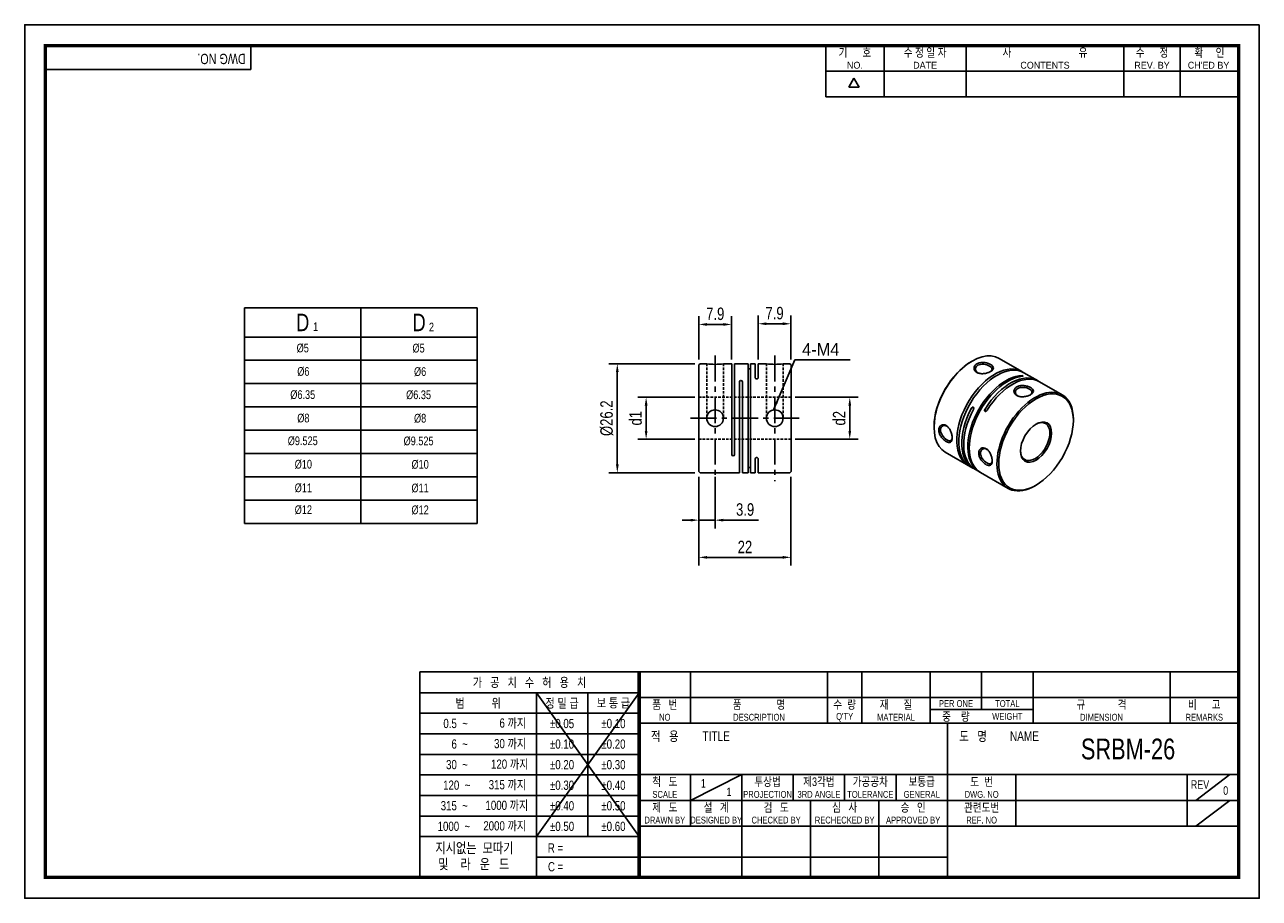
# Model space of a CAD drawing. Header units: millimetres. Extents: x 0 to 297, y 0 to 210.
import ezdxf
from ezdxf.enums import TextEntityAlignment as Align

# ---------------------------------------------------------------- set-up
doc = ezdxf.new("R2010")
doc.units = ezdxf.units.MM
doc.header["$LTSCALE"] = 5
for name, pattern in [('CENTER', [2, 1.25, -0.25, 0.25, -0.25]), ('CENTER2', [1.125, 0.75, -0.125, 0.125, -0.125]), ('DASHED', [0.75, 0.5, -0.25]), ('HIDDEN', [0.375, 0.25, -0.125]), ('HIDDEN2', [0.1875, 0.125, -0.0625]), ('PHANTOM2', [1.25, 0.625, -0.125, 0.125, -0.125, 0.125, -0.125])]:
    doc.linetypes.add(name, pattern=pattern)
doc.layers.get('0').update_dxf_attribs({"linetype": 'CONTINUOUS'})
doc.layers.get('Defpoints').update_dxf_attribs({"linetype": 'CONTINUOUS'})
for name, color, linetype in [('BM', 2, 'CONTINUOUS'), ('C', 1, 'CENTER2'), ('CT', 1, 'CENTER'), ('D', 7, 'CONTINUOUS'), ('DIM', 7, 'CONTINUOUS'), ('H', 3, 'HIDDEN'), ('HD', 4, 'DASHED'), ('P', 4, 'PHANTOM2')]:
    doc.layers.add(name, color=color, linetype=linetype)
doc.styles.get("Standard").update_dxf_attribs({"font": 'Gulim.ttf', "width": 0.8, "height": 3})
doc.dimstyles.new('LIM', dxfattribs={"dimtxt": 2, "dimasz": 2, "dimexe": 2, "dimexo": 1, "dimgap": 1, "dimtad": 1, "dimdec": 3, "dimzin": 9, "dimdsep": 46, "dimtxsty": 'Standard', "dimcen": 3, "dimclrd": 1, "dimclre": 1, "dimadec": 0, "dimazin": 0, "dimtfac": 1, "dimtdec": 3, "dimtmove": 0, "dimatfit": 3, "dimfxl": 0, "dimtolj": 1, "dimtzin": 0, "dimarcsym": 0})

# ---------------------------------------------------------------- blocks, each defined once
blk = doc.blocks.new('*D21')
at = {"layer": 'Defpoints', "color": 0}
for p in [(162.17, 102.3), (166.07, 102.3), (166.07, 90.9)]:
    blk.add_point(p, dxfattribs=at)
at = {"layer": 'DIM', "color": 1, "lineweight": -2}
for p, q in [((162.17, 101.3), (162.17, 88.9)), ((166.07, 101.3), (166.07, 88.9)), ((160.17, 90.9), (158.17, 90.9)), ((162.17, 90.9), (166.07, 90.9)), ((168.07, 90.9), (176.54, 90.9))]:
    blk.add_line(p, q, dxfattribs=at)
at = {"layer": 'DIM', "color": 1}
for points in [[(160.17, 91.23), (160.17, 90.57), (162.17, 90.9)], [(168.07, 91.23), (168.07, 90.57), (166.07, 90.9)]]:
    blk.add_solid(points, dxfattribs=at)
at = {"layer": 'DIM', "color": 0, "insert": (173.31, 93.44), "char_height": 3, "attachment_point": 5}
blk.add_mtext('\\A1;3.9', dxfattribs=at)
blk = doc.blocks.new('*D22')
at = {"layer": 'Defpoints', "color": 0}
for p in [(142.56, 128.5), (162.17, 128.5), (162.17, 102.3)]:
    blk.add_point(p, dxfattribs=at)
at = {"layer": 'DIM', "color": 1, "lineweight": -2}
for p, q in [((161.17, 128.5), (140.56, 128.5)), ((142.56, 104.3), (142.56, 126.5)), ((161.17, 102.3), (140.56, 102.3))]:
    blk.add_line(p, q, dxfattribs=at)
at = {"layer": 'DIM', "color": 1}
for points in [[(142.23, 126.5), (142.89, 126.5), (142.56, 128.5)], [(142.23, 104.3), (142.89, 104.3), (142.56, 102.3)]]:
    blk.add_solid(points, dxfattribs=at)
at = {"layer": 'DIM', "color": 0, "insert": (140.02, 115.4), "char_height": 3, "attachment_point": 5, "rotation": 90}
blk.add_mtext('\\A1;%%c26.2', dxfattribs=at)
blk = doc.blocks.new('*D23')
at = {"layer": 'Defpoints', "color": 0}
for p in [(162.17, 120.44), (149.49, 110.37), (162.17, 110.37)]:
    blk.add_point(p, dxfattribs=at)
at = {"layer": 'DIM', "color": 1, "lineweight": -2}
for p, q in [((161.17, 120.44), (147.49, 120.44)), ((149.49, 118.44), (149.49, 112.37)), ((161.17, 110.37), (147.49, 110.37))]:
    blk.add_line(p, q, dxfattribs=at)
at = {"layer": 'DIM', "color": 1}
for points in [[(149.16, 118.44), (149.83, 118.44), (149.49, 120.44)], [(149.16, 112.37), (149.83, 112.37), (149.49, 110.37)]]:
    blk.add_solid(points, dxfattribs=at)
at = {"layer": 'DIM', "color": 0, "insert": (146.95, 115.4), "char_height": 3, "attachment_point": 5, "rotation": 90}
blk.add_mtext('\\A1;d1', dxfattribs=at)
blk = doc.blocks.new('*D24')
at = {"layer": 'Defpoints', "color": 0}
for p in [(184.34, 102.3), (162.17, 90.9), (162.17, 81.96)]:
    blk.add_point(p, dxfattribs=at)
at = {"layer": 'DIM', "color": 1, "lineweight": -2}
for p, q in [((184.34, 101.3), (184.34, 79.96)), ((162.17, 89.9), (162.17, 79.96)), ((182.34, 81.96), (164.17, 81.96))]:
    blk.add_line(p, q, dxfattribs=at)
at = {"layer": 'DIM', "color": 1}
for points in [[(164.17, 82.29), (164.17, 81.63), (162.17, 81.96)], [(182.34, 82.29), (182.34, 81.63), (184.34, 81.96)]]:
    blk.add_solid(points, dxfattribs=at)
at = {"layer": 'DIM', "color": 0, "insert": (173.26, 84.46), "char_height": 3, "attachment_point": 5}
blk.add_mtext('\\A1;22', dxfattribs=at)
blk = doc.blocks.new('*D25')
at = {"layer": 'Defpoints', "color": 0}
for p in [(184.34, 138.11), (176.44, 128.5), (184.34, 128.5)]:
    blk.add_point(p, dxfattribs=at)
at = {"layer": 'DIM', "color": 1, "lineweight": -2}
for p, q in [((176.44, 129.5), (176.44, 140.11)), ((184.34, 129.5), (184.34, 140.11)), ((178.44, 138.11), (182.34, 138.11))]:
    blk.add_line(p, q, dxfattribs=at)
at = {"layer": 'DIM', "color": 1}
for points in [[(178.44, 138.45), (178.44, 137.78), (176.44, 138.11)], [(182.34, 138.45), (182.34, 137.78), (184.34, 138.11)]]:
    blk.add_solid(points, dxfattribs=at)
at = {"layer": 'DIM', "color": 0, "insert": (180.39, 140.65), "char_height": 3, "attachment_point": 5}
blk.add_mtext('\\A1;7.9', dxfattribs=at)
blk = doc.blocks.new('*D26')
at = {"layer": 'Defpoints', "color": 0}
for p in [(162.17, 137.95), (162.17, 128.5), (170.07, 128.5)]:
    blk.add_point(p, dxfattribs=at)
at = {"layer": 'DIM', "color": 1, "lineweight": -2}
for p, q in [((162.17, 129.5), (162.17, 139.95)), ((170.07, 129.5), (170.07, 139.95)), ((168.07, 137.95), (164.17, 137.95))]:
    blk.add_line(p, q, dxfattribs=at)
at = {"layer": 'DIM', "color": 1}
for points in [[(164.17, 138.28), (164.17, 137.61), (162.17, 137.95)], [(168.07, 138.28), (168.07, 137.61), (170.07, 137.95)]]:
    blk.add_solid(points, dxfattribs=at)
at = {"layer": 'DIM', "color": 0, "insert": (166.12, 140.49), "char_height": 3, "attachment_point": 5}
blk.add_mtext('\\A1;7.9', dxfattribs=at)
blk = doc.blocks.new('*D27')
at = {"layer": 'Defpoints', "color": 0}
for p in [(184.34, 120.44), (198.48, 120.44), (184.34, 110.37)]:
    blk.add_point(p, dxfattribs=at)
at = {"layer": 'DIM', "color": 1, "lineweight": -2}
for p, q in [((185.34, 120.44), (200.48, 120.44)), ((198.48, 112.37), (198.48, 118.44)), ((185.34, 110.37), (200.48, 110.37))]:
    blk.add_line(p, q, dxfattribs=at)
at = {"layer": 'DIM', "color": 1}
for points in [[(198.15, 118.44), (198.81, 118.44), (198.48, 120.44)], [(198.15, 112.37), (198.81, 112.37), (198.48, 110.37)]]:
    blk.add_solid(points, dxfattribs=at)
at = {"layer": 'DIM', "color": 0, "insert": (195.94, 115.4), "char_height": 3, "attachment_point": 5, "rotation": 90}
blk.add_mtext('\\A1;d2', dxfattribs=at)

msp = doc.modelspace()

# ---------------------------------------------------------------- linework, layer by layer
for p, q in [((54.437, 199.2323), (54.437, 205)), ((192.7139, 192.6407), (192.7139, 205)), ((206.7211, 192.6407), (206.7211, 205)), ((226.4959, 192.6407), (226.4959, 205)), ((264.3976, 192.6407), (264.3976, 205)), ((277.9928, 192.6407), (277.9928, 205)), ((54.437, 199.2323), (5, 199.2323)), ((192.7139, 198.8204), (291.588, 198.8204)), ((198.2565, 194.9765), (199.4924, 197.1172)), ((200.7283, 194.9765), (199.4924, 197.1172)), ((200.7283, 194.9765), (198.2565, 194.9765)), ((192.7139, 192.6407), (291.588, 192.6407)), ((52.8786, 141.928), (52.8786, 90.128)), ((52.8786, 141.928), (108.8786, 141.928)), ((108.8786, 141.928), (108.8786, 90.128)), ((52.8786, 90.128), (108.8786, 90.128)), ((95.0758, 54.437), (95.0758, 5)), ((147.8086, 54.437), (95.0758, 54.437)), ((292, 54.437), (147.8086, 54.437)), ((147.8086, 54.437), (147.8086, 5)), ((160.1679, 54.437), (160.1679, 42.0778)), ((193.1259, 54.437), (193.1259, 42.0778)), ((201.3654, 54.437), (201.3654, 42.0778)), ((217.8444, 54.437), (217.8444, 42.0778)), ((230.2037, 54.437), (230.2037, 45.3736)), ((242.563, 54.437), (242.563, 42.0778)), ((275.521, 54.437), (275.521, 42.0778)), ((147.8086, 49.4295), (95.0758, 49.4295)), ((147.8086, 49.4295), (123.0901, 14.8235)), ((123.0901, 49.4295), (147.8086, 14.8235)), ((123.0901, 49.4295), (123.0901, 5)), ((135.4493, 49.4295), (135.4493, 14.8235)), ((147.8086, 48.2574), (292, 48.2574)), ((217.8444, 45.3736), (242.563, 45.3736)), ((147.8086, 44.4858), (95.0758, 44.4858)), ((147.8086, 42.0778), (292, 42.0778)), ((221.9642, 5), (221.9642, 42.0778)), ((147.8086, 39.5421), (95.0758, 39.5421)), ((147.8086, 34.5984), (95.0758, 34.5984)), ((147.8086, 29.7185), (292, 29.7185)), ((160.1679, 23.5389), (172.5271, 29.7185)), ((160.1679, 29.7185), (160.1679, 17.3593)), ((172.5271, 29.7185), (172.5271, 5)), ((184.8864, 29.7185), (184.8864, 23.5389)), ((197.2457, 29.7185), (197.2457, 23.5389)), ((209.6049, 29.7185), (209.6049, 23.5389)), ((238.4432, 29.7185), (238.4432, 17.3593)), ((279.6407, 29.7185), (279.6407, 17.3593)), ((281.7006, 23.5389), (289.9401, 29.7185)), ((147.8086, 29.6547), (95.0758, 29.6547)), ((147.8086, 24.711), (95.0758, 24.711)), ((147.8086, 23.5389), (221.9642, 23.5389)), ((189.0061, 23.5389), (189.0061, 5)), ((205.4852, 23.5389), (205.4852, 5)), ((221.9642, 23.5389), (292, 23.5389)), ((281.7006, 17.3593), (289.9401, 23.5389)), ((147.8086, 19.7673), (95.0758, 19.7673)), ((147.8086, 17.3593), (292, 17.3593)), ((147.8086, 14.8235), (95.0758, 14.8235)), ((147.8086, 9.8798), (123.0901, 9.8798)), ((147.8086, 9.8798), (221.9642, 9.8798))]:
    msp.add_line(p, q)
at = {"color": 4}
for p, q in [((80.8786, 141.928), (80.8786, 90.128)), ((52.8786, 134.928), (108.8786, 134.928))]:
    msp.add_line(p, q, dxfattribs=at)
at = {"color": 1}
for p, q in [((52.8786, 129.328), (108.8786, 129.328)), ((52.8786, 123.728), (108.8786, 123.728)), ((52.8786, 118.128), (108.8786, 118.128)), ((52.8786, 112.528), (108.8786, 112.528)), ((52.8786, 106.928), (108.8786, 106.928)), ((52.8786, 101.328), (108.8786, 101.328)), ((52.8786, 95.728), (108.8786, 95.728))]:
    msp.add_line(p, q, dxfattribs=at)
msp.add_lwpolyline([(297, 210), (0, 210), (0, 0), (297, 0)], close=True)
msp.add_lwpolyline([(292, 205, 0.8, 0.8, 0), (5, 205, 0.8, 0.8, 0), (5, 5, 0.8, 0.8, 0), (292, 5, 0.8, 0.8, 0)], format="xyseb", close=True)
at = {"const_width": 0.824}
msp.add_lwpolyline([(147.8086, 5), (147.8086, 54.437)], dxfattribs=at)
at = {"layer": 'BM', "linetype": 'Continuous'}
for p, q in [((162.1746, 128.2048), (162.4746, 128.5048)), ((162.1746, 128.2048), (162.1746, 102.6048)), ((164.0593, 128.5048), (162.4746, 128.5048)), ((170.0747, 128.5048), (168.09, 128.5048)), ((170.0747, 128.5048), (170.0747, 106.6883)), ((170.7801, 128.5048), (170.7801, 106.6883)), ((174.0654, 128.5048), (170.7801, 128.5048)), ((174.0654, 128.5048), (174.0654, 102.3048)), ((174.5692, 128.5048), (174.5692, 102.3048)), ((175.7384, 128.5048), (174.5692, 128.5048)), ((175.7384, 128.5048), (175.7384, 125.184)), ((176.4438, 128.5048), (176.4438, 125.184)), ((178.4285, 128.5048), (176.4438, 128.5048)), ((184.0439, 128.5048), (182.4592, 128.5048)), ((184.0439, 128.5048), (184.3439, 128.2048)), ((184.3439, 128.2048), (184.3439, 102.6048)), ((227.9405, 129.1398), (227.7284, 129.0173)), ((239.8852, 126.6402), (234.4405, 129.7837)), ((174.2166, 127.2746), (174.0654, 127.2746)), ((239.9613, 125.4656), (239.9613, 125.6936)), ((240.0674, 125.6323), (239.9613, 125.6936)), ((240.0674, 125.4749), (240.0674, 125.6323)), ((243.6329, 124.4765), (240.3802, 126.3544)), ((171.9492, 102.3048), (171.9492, 124.1213)), ((172.6546, 102.3048), (172.6546, 124.1213)), ((249.5726, 121.0472), (244.1278, 124.1907)), ((228.2015, 118.0637), (227.7252, 117.7887)), ((231.0164, 117.6105), (231.0164, 117.0604)), ((218.7481, 113.4631), (218.7481, 113.2181)), ((252.265, 114.8511), (252.265, 115.0961)), ((221.4405, 107.267), (228.0873, 103.4295)), ((175.7384, 105.6256), (175.7384, 102.3048)), ((176.4438, 105.6256), (176.4438, 102.3048)), ((226.5231, 104.3573), (226.607, 104.4058)), ((162.4746, 102.3048), (162.1746, 102.6048)), ((162.4746, 102.3048), (171.9492, 102.3048)), ((172.6546, 102.3048), (174.0654, 102.3048)), ((174.0654, 103.535), (174.2166, 103.535)), ((174.5692, 102.3048), (175.7384, 102.3048)), ((176.4438, 102.3048), (184.0439, 102.3048)), ((184.0439, 102.3048), (184.3439, 102.6048)), ((228.5823, 103.1437), (229.5722, 102.5722)), ((229.9258, 102.3681), (236.5726, 98.5305)), ((243.0726, 99.1744), (243.2847, 99.2969))]:
    msp.add_line(p, q, dxfattribs=at)
for centre in [(166.0746, 115.4048), (180.4439, 115.4048)]:
    msp.add_circle(centre, 2.0154, dxfattribs=at)
for centre, radius, start, end in [((166.0746, 141.4546), 13.1056, 261.153963, 278.846037), ((180.4439, 141.4546), 13.1056, 261.153963, 278.846037), ((172.3019, 124.1213), 0.3527, 0, 180), ((170.4274, 106.6883), 0.3527, 180, 0)]:
    msp.add_arc(centre, radius, start, end, dxfattribs=at)
for centre, major_axis, start_param, end_param in [((227.9405, 118.5254), (-6.5, -11.2583), 3.14159265, 6.28318531), ((227.7284, 118.6478), (6.35, 10.9985), 0.78539816, 2.35619449), ((233.3852, 115.3818), (-6.5, -11.2583), 3.10350847, 6.22579607), ((233.8802, 115.0961), (-6.5, -11.2583), 3.14159265, 6.22579607), ((236.0722, 113.8305), (6.5, 11.2583), 0.34855971, 3.16879242), ((236.4258, 113.6264), (6.5, 11.2583), 0.37807399, 3.14159265), ((237.1329, 113.2181), (-6.5, -11.2583), 3.10350847, 4.65499974), ((237.6278, 112.9324), (-6.5, -11.2583), 3.14159265, 4.65499974), ((243.0726, 109.7888), (6.5, 11.2583), 0, 3.92699082), ((243.0726, 109.7888), (6.5, 11.2583), 5.49778714, 6.28318531), ((234.5873, 114.6878), (6.5, 11.2583), 1.62818557, 3.17967684), ((235.0823, 114.4021), (6.5, 11.2583), 1.62818557, 3.14159265), ((243.0726, 109.7888), (-2.5, -4.3301), 0, 3.89742359), ((243.0726, 109.7888), (-2.5, -4.3301), 5.52735437, 6.28318531)]:
    msp.add_ellipse(centre, major_axis=major_axis, ratio=0.57735027, start_param=start_param, end_param=end_param, dxfattribs=at)
for major_axis in [(-6.35, -10.9985), (2.65, 4.5899)]:
    msp.add_ellipse((243.2847, 109.6664), major_axis=major_axis, ratio=0.57735027, dxfattribs=at)
for points, knots in [([(229.0719, 128.4866), (229.2896, 128.6123), (229.8111, 128.7939), (230.7217, 128.8399), (231.6313, 128.6712), (232.4073, 128.3497), (232.9127, 127.9315), (233.0873, 127.4748), (232.8903, 127.0169), (232.3682, 126.593), (231.5855, 126.2633), (230.6738, 126.0812), (229.7641, 126.1135), (228.9877, 126.3754), (228.4825, 126.8534), (228.3092, 127.4469), (228.5071, 128.0411), (228.8541, 128.3609), (229.0719, 128.4866)], [0, 0, 0, 0, 0.06316957, 0.12595316, 0.18815149, 0.24992638, 0.31172111, 0.37396592, 0.43674164, 0.49999582, 0.56323048, 0.62598846, 0.68825983, 0.75008792, 0.81185407, 0.87403324, 0.93682224, 1, 1, 1, 1]), ([(229.284, 128.1192), (228.9145, 127.9059), (228.482, 127.2178), (228.9445, 126.4803), (229.3892, 126.2582), (229.4463, 126.2335)], [0, 0, 0, 0, 0.125017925, 0.249913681, 0.267361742, 0.267361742, 0.267361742, 0.267361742]), ([(232.2286, 126.5581), (232.527, 126.7566), (232.8909, 127.2464), (232.2648, 127.9931), (230.698, 128.4972), (229.6534, 128.3325), (229.284, 128.1192)], [0.513740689, 0.513740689, 0.513740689, 0.513740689, 0.625070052, 0.75006943, 0.874992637, 1, 1, 1, 1]), ([(174.2166, 127.2746), (174.3143, 127.2746), (174.4079, 127.2946), (174.5347, 127.355), (174.5692, 127.3944), (174.5692, 127.433)], [0, 0, 0, 0, 0.5, 0.5, 1, 1, 1, 1]), ([(176.1719, 124.8668), (176.146, 124.8609), (176.1184, 124.8578), (176.0911, 124.8578), (176.0594, 124.8578), (176.0271, 124.8621), (175.9974, 124.8699), (175.9679, 124.8777), (175.94, 124.8891), (175.9152, 124.9027), (175.8806, 124.9216), (175.8509, 124.9452), (175.8269, 124.9706), (175.7947, 125.0047), (175.7715, 125.0431), (175.7571, 125.082), (175.7447, 125.1154), (175.7384, 125.1499), (175.7384, 125.184)], [0.437707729, 0.437707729, 0.437707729, 0.437707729, 0.499946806, 0.499946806, 0.499946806, 0.572760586, 0.572760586, 0.572760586, 0.644991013, 0.644991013, 0.644991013, 0.746389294, 0.746389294, 0.746389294, 0.883047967, 0.883047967, 0.883047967, 1, 1, 1, 1]), ([(176.4438, 125.184), (176.4438, 125.1444), (176.4354, 125.1042), (176.4187, 125.0657), (176.4025, 125.0288), (176.3782, 124.9926), (176.3455, 124.9606), (176.3217, 124.9373), (176.2927, 124.9158), (176.2595, 124.8986), (176.2331, 124.885), (176.2033, 124.8739), (176.1719, 124.8668)], [0, 0, 0, 0, 0.136155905, 0.136155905, 0.136155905, 0.267133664, 0.267133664, 0.267133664, 0.362291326, 0.362291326, 0.362291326, 0.437707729, 0.437707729, 0.437707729, 0.437707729]), ([(240.0674, 125.6323), (240.1359, 125.5927), (240.1718, 125.5538), (240.1678, 125.4977), (240.1302, 125.4799), (240.0674, 125.4749)], [0, 0, 0, 0, 0.5, 0.5, 1, 1, 1, 1]), ([(241.9412, 121.0565), (241.7234, 120.9308), (241.2019, 120.7118), (240.2913, 120.5291), (239.3819, 120.5607), (238.6057, 120.8224), (238.1004, 121.3006), (237.9258, 121.8942), (238.1227, 122.489), (238.6451, 122.969), (239.428, 123.2424), (240.3397, 123.2876), (241.2492, 123.1184), (242.0253, 122.7968), (242.5305, 122.3786), (242.7039, 121.922), (242.5058, 121.4646), (242.1589, 121.1822), (241.9412, 121.0565)], [0, 0, 0, 0, 0.06317776, 0.12596676, 0.18814593, 0.24991208, 0.31174017, 0.37401154, 0.43676952, 0.50000418, 0.56325836, 0.62603408, 0.68827889, 0.75007362, 0.81184851, 0.87404684, 0.93683043, 1, 1, 1, 1]), ([(241.8455, 121.0061), (242.1435, 121.2044), (242.5073, 121.6939), (241.8825, 122.4403), (240.3157, 122.9451), (238.7476, 122.6981), (238.0983, 121.6651), (238.562, 120.927), (239.0079, 120.705), (239.0653, 120.6803)], [0.013771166, 0.013771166, 0.013771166, 0.013771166, 0.125007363, 0.24993057, 0.374929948, 0.499997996, 0.625026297, 0.750086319, 0.767586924, 0.767586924, 0.767586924, 0.767586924]), ([(227.7252, 117.7887), (227.7529, 117.8406), (227.787, 117.8896), (227.8258, 117.9324), (227.863, 117.9735), (227.9055, 118.01), (227.9509, 118.0373), (227.984, 118.0572), (228.0193, 118.0726), (228.0547, 118.0807), (228.0828, 118.0871), (228.1115, 118.0891), (228.1385, 118.0852), (228.1608, 118.082), (228.1824, 118.0748), (228.2015, 118.0637), (228.2238, 118.0508), (228.2434, 118.0324), (228.2588, 118.0105), (228.274, 117.9888), (228.2856, 117.9633), (228.2935, 117.9362), (228.3045, 117.8983), (228.3087, 117.8565), (228.3078, 117.8145), (228.3065, 117.758), (228.2958, 117.6995), (228.2786, 117.6434), (228.2639, 117.5951), (228.244, 117.5476), (228.2201, 117.5029)], [0, 0, 0, 0, 0.1361559, 0.1361559, 0.1361559, 0.26713366, 0.26713366, 0.26713366, 0.36229133, 0.36229133, 0.36229133, 0.43770773, 0.43770773, 0.43770773, 0.49994681, 0.49994681, 0.49994681, 0.57276059, 0.57276059, 0.57276059, 0.64499101, 0.64499101, 0.64499101, 0.74638929, 0.74638929, 0.74638929, 0.88304797, 0.88304797, 0.88304797, 1, 1, 1, 1]), ([(231.5114, 117.3247), (231.4803, 117.2747), (231.4431, 117.2275), (231.4019, 117.1861), (231.3623, 117.1464), (231.3178, 117.111), (231.271, 117.0846), (231.2368, 117.0653), (231.2006, 117.0504), (231.1645, 117.0427), (231.136, 117.0365), (231.1069, 117.0348), (231.0797, 117.0388), (231.0572, 117.0421), (231.0355, 117.0494), (231.0164, 117.0604), (230.9941, 117.0733), (230.9746, 117.0917), (230.9595, 117.1134), (230.9445, 117.135), (230.9333, 117.1603), (230.9259, 117.1871), (230.9156, 117.2245), (230.9123, 117.2658), (230.9145, 117.3071), (230.9175, 117.3626), (230.9303, 117.4199), (230.9501, 117.4745), (230.9671, 117.5215), (230.9896, 117.5675), (231.0164, 117.6105)], [0, 0, 0, 0, 0.1361559, 0.1361559, 0.1361559, 0.26713366, 0.26713366, 0.26713366, 0.36229133, 0.36229133, 0.36229133, 0.43770773, 0.43770773, 0.43770773, 0.49994681, 0.49994681, 0.49994681, 0.57276059, 0.57276059, 0.57276059, 0.64499101, 0.64499101, 0.64499101, 0.74638929, 0.74638929, 0.74638929, 0.88304797, 0.88304797, 0.88304797, 1, 1, 1, 1]), ([(219.8795, 112.5649), (219.8795, 112.8164), (219.983, 113.2766), (220.3985, 113.7453), (220.9993, 113.8919), (221.6657, 113.6934), (222.2806, 113.1523), (222.7634, 112.3808), (223.0615, 111.5001), (223.1676, 110.6573), (223.0617, 109.993), (222.7636, 109.5935), (222.2807, 109.5163), (221.6657, 109.7448), (220.9992, 110.2562), (220.3985, 110.9594), (219.9829, 111.771), (219.8794, 112.3135), (219.8795, 112.5649)], [0, 0, 0, 0, 0.06316957, 0.12595316, 0.18815149, 0.24992638, 0.31172111, 0.37396592, 0.43674164, 0.49999582, 0.56323048, 0.62598846, 0.68825983, 0.75008792, 0.81185407, 0.87403324, 0.93682224, 1, 1, 1, 1]), ([(222.0182, 113.367), (221.9683, 113.4042), (221.5534, 113.6784), (220.6833, 113.7102), (220.3037, 112.9915), (220.3037, 112.5649)], [0.73260869, 0.73260869, 0.73260869, 0.73260869, 0.75006943, 0.874992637, 1, 1, 1, 1]), ([(220.3037, 112.5649), (220.3037, 112.1383), (220.6834, 111.1513), (221.9034, 110.0464), (222.863, 109.8776), (223.1053, 110.4377), (223.1279, 110.7951)], [0, 0, 0, 0, 0.125017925, 0.249913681, 0.374973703, 0.486232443, 0.486232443, 0.486232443, 0.486232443]), ([(232.7488, 105.1348), (232.7488, 104.8833), (232.6777, 104.4416), (232.3806, 104.0416), (231.8985, 103.9634), (231.2838, 104.1918), (230.617, 104.7033), (230.0157, 105.4066), (229.599, 106.2187), (229.4444, 107.0333), (229.5992, 107.7255), (230.0159, 108.1936), (230.6172, 108.3391), (231.2837, 108.1404), (231.8985, 107.5992), (232.3807, 106.8274), (232.6776, 105.9473), (232.7488, 105.3863), (232.7488, 105.1348)], [0, 0, 0, 0, 0.06317776, 0.12596676, 0.18814593, 0.24991208, 0.31174017, 0.37401154, 0.43676952, 0.50000418, 0.56325836, 0.62603408, 0.68827889, 0.75007362, 0.81184851, 0.87404684, 0.93683043, 1, 1, 1, 1]), ([(231.6365, 107.8136), (231.5865, 107.8509), (231.1714, 108.1259), (230.3004, 108.1586), (229.7304, 107.0801), (230.3003, 105.5984), (231.5209, 104.4938), (232.4798, 104.3259), (232.7219, 104.8856), (232.7446, 105.2429)], [0.232424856, 0.232424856, 0.232424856, 0.232424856, 0.24993057, 0.374929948, 0.499997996, 0.625026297, 0.750086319, 0.874982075, 0.986228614, 0.986228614, 0.986228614, 0.986228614]), ([(175.7384, 105.6256), (175.7384, 105.6651), (175.7468, 105.7054), (175.7636, 105.7439), (175.7797, 105.7808), (175.804, 105.817), (175.8368, 105.849), (175.8606, 105.8723), (175.8895, 105.8938), (175.9228, 105.911), (175.9492, 105.9246), (175.979, 105.9357), (176.0103, 105.9428), (176.0363, 105.9487), (176.0638, 105.9518), (176.0911, 105.9518), (176.1229, 105.9518), (176.1551, 105.9475), (176.1848, 105.9397), (176.2144, 105.9319), (176.2423, 105.9205), (176.267, 105.9069), (176.3017, 105.888), (176.3314, 105.8644), (176.3554, 105.839), (176.3876, 105.8049), (176.4108, 105.7665), (176.4252, 105.7276), (176.4376, 105.6942), (176.4438, 105.6597), (176.4438, 105.6256)], [0, 0, 0, 0, 0.1361559, 0.1361559, 0.1361559, 0.26713366, 0.26713366, 0.26713366, 0.36229133, 0.36229133, 0.36229133, 0.43770773, 0.43770773, 0.43770773, 0.49994681, 0.49994681, 0.49994681, 0.57276059, 0.57276059, 0.57276059, 0.64499101, 0.64499101, 0.64499101, 0.74638929, 0.74638929, 0.74638929, 0.88304797, 0.88304797, 0.88304797, 1, 1, 1, 1]), ([(227.0181, 104.0715), (227.0458, 104.0516), (227.0681, 104.0353), (227.0834, 104.0236), (227.098, 104.0124), (227.1063, 104.0053), (227.1058, 104.0039), (227.1054, 104.0029), (227.1002, 104.0049), (227.0889, 104.0107), (227.08, 104.0153), (227.0669, 104.0224), (227.0498, 104.032), (227.0357, 104.0399), (227.0186, 104.0497), (226.9994, 104.0608), (226.9771, 104.0737), (226.9515, 104.0886), (226.9252, 104.1041), (226.899, 104.1195), (226.8714, 104.1358), (226.8445, 104.152), (226.8069, 104.1745), (226.7695, 104.1972), (226.7349, 104.2186), (226.6883, 104.2474), (226.6451, 104.2748), (226.6077, 104.2995), (226.5755, 104.3206), (226.547, 104.3402), (226.5231, 104.3573)], [0, 0, 0, 0, 0.1361559, 0.1361559, 0.1361559, 0.26713366, 0.26713366, 0.26713366, 0.36229133, 0.36229133, 0.36229133, 0.43770773, 0.43770773, 0.43770773, 0.49994681, 0.49994681, 0.49994681, 0.57276059, 0.57276059, 0.57276059, 0.64499101, 0.64499101, 0.64499101, 0.74638929, 0.74638929, 0.74638929, 0.88304797, 0.88304797, 0.88304797, 1, 1, 1, 1]), ([(174.5692, 103.3766), (174.5692, 103.4153), (174.5353, 103.4543), (174.4076, 103.5152), (174.3145, 103.535), (174.2166, 103.535)], [0, 0, 0, 0, 0.5, 0.5, 1, 1, 1, 1])]:
    msp.add_open_spline(points, degree=3, knots=knots, dxfattribs=at)
at = {"layer": 'C'}
msp.add_line((147.8086, 49.4295), (147.8086, 49.3961), dxfattribs=at)
at = {"layer": 'CT'}
for p, q in [((166.0746, 130.5048), (166.0746, 100.3048)), ((180.4439, 130.5048), (180.4439, 100.3048)), ((160.1746, 115.4048), (186.3439, 115.4048))]:
    msp.add_line(p, q, dxfattribs=at)
at = {"layer": 'H'}
msp.add_line((147.8086, 49.3128), (147.8086, 49.2711), dxfattribs=at)
at = {"layer": 'HD', "linetype": 'HIDDEN2'}
for p, q in [((164.0593, 128.5048), (164.0593, 115.4048)), ((168.09, 128.5048), (168.09, 115.4048)), ((178.4285, 128.5048), (178.4285, 115.4048)), ((182.4592, 128.5048), (182.4592, 115.4048)), ((184.3439, 120.4433), (162.1746, 120.4433)), ((184.3439, 110.3663), (162.1746, 110.3663))]:
    msp.add_line(p, q, dxfattribs=at)
at = {"layer": 'P'}
msp.add_line((147.8086, 49.221), (147.8086, 49.1627), dxfattribs=at)

# ---------------------------------------------------------------- texts
at = {"color": 0}
for s, insert, char_height, width, attachment_point in [('D', (66.8786, 138.428), 4.2, 28, 5), ('D', (94.8786, 138.428), 4.2, 28, 5), ('1', (69.3744, 138.4528), 2.1, 6.3, 1), ('2', (97.2448, 138.3724), 2.1, 3.36, 1), ('%%c5', (66.8876, 132.2481), 2.1, 28, 5), ('%%c5', (94.7527, 132.2131), 2.1, 28, 5), ('%%c6', (67.0346, 126.6138), 2.1, 28, 5), ('%%c6', (95.1272, 126.5744), 2.1, 28, 5), ('%%C6.35', (66.8876, 121.0389), 2.1, 28, 5), ('%%C6.35', (94.7527, 121.0039), 2.1, 28, 5), ('%%C8', (67.0346, 115.4046), 2.1, 28, 5), ('%%C8', (95.1272, 115.3652), 2.1, 28, 5), ('%%C9.525', (66.8876, 109.9418), 2.1, 28, 5), ('%%C9.525', (94.7527, 109.9068), 2.1, 28, 5), ('%%C10', (67.0346, 104.3075), 2.1, 28, 5), ('%%C10', (95.1272, 104.2681), 2.1, 28, 5), ('%%C11', (67.0346, 98.6376), 2.1, 28, 5), ('%%C11', (95.1272, 98.5982), 2.1, 28, 5), ('%%C12', (67.0346, 93.3801), 2.1, 28, 5), ('%%C12', (95.1272, 93.3408), 2.1, 28, 5)]:
    msp.add_mtext(s, dxfattribs=dict(at, insert=insert, char_height=char_height, width=width, attachment_point=attachment_point))
at = {"layer": 'D', "width": 0.8}
for s, height, p in [('확     인', 2.05988, (284.9964, 203.3521)), ('기      호', 2.05988, (199.7175, 203.3521)), ('수 정 일 자', 2.05988, (216.6085, 203.3521)), ('사                           유', 2.059877, (245.4468, 203.3521)), ('수      정', 2.05988, (271.1952, 203.3521)), ('가   공   치   수   허   용   치', 2.224667, (121.4422, 51.9333)), ('범          위', 2.224667, (109.0829, 46.9576)), ('정 밀 급', 2.22467, (129.2697, 46.9576)), ('보 통 급', 2.22467, (141.629, 46.9576)), ('품   번', 2.05988, (153.9882, 46.6095)), ('품              명', 2.059877, (176.6469, 46.6095)), ('수  량', 2.05988, (197.2457, 46.6095)), ('재      질', 2.05988, (209.6049, 46.6095)), ('PER ONE', 1.6479, (224.0241, 46.8155)), ('TOTAL', 1.6479, (236.3833, 46.8155)), ('규             격', 2.059877, (259.042, 46.6095)), ('비      고', 2.05988, (283.7605, 46.6095)), ('NO', 1.6479, (153.9882, 43.5197)), ('DESCRIPTION', 1.647902, (176.6469, 43.5197)), ("Q'TY", 1.6479, (197.2457, 43.5197)), ('MATERIAL', 1.6479, (209.6049, 43.5197)), ('중    량', 2.05988, (224.0241, 43.7257)), ('WEIGHT', 1.6479, (236.3833, 43.7257)), ('DIMENSION', 1.6479, (259.042, 43.5197)), ('REMARKS', 1.6479, (283.7605, 43.5197)), ('%%p0.05', 2.22467, (129.2697, 42.0139)), ('%%p0.10', 2.22467, (141.629, 42.0139)), ('%%p0.10', 2.22467, (129.2697, 37.0702)), ('%%p0.20', 2.22467, (141.629, 37.0702)), ('적   용', 2.30706, (153.9882, 38.988)), ('TITLE', 2.30706, (166.3475, 38.988)), ('도   명', 2.30706, (228.1438, 38.988)), ('NAME', 2.30706, (240.5031, 38.988)), ('SRBM-26', 5, (265.4275, 35.8982)), ('%%p0.20', 2.22467, (129.2697, 32.1265)), ('%%p0.30', 2.22467, (141.629, 32.1265)), ('%%p0.30', 2.22467, (129.2697, 27.1828)), ('%%p0.40', 2.22467, (141.629, 27.1828)), ('척   도', 2.05988, (153.9882, 28.0706)), ('1', 2.0599, (163.2577, 27.6586)), ('1', 2.0599, (169.4373, 25.5988)), ('투상법', 2.05988, (178.7068, 28.0706)), ('제3각법', 2.05988, (191.066, 28.0706)), ('가공공차', 2.05988, (203.4253, 28.0706)), ('보통급', 2.05988, (215.7845, 28.0706)), ('도  번', 2.05988, (230.2037, 28.0706)), ('REV', 2.05988, (282.7306, 27.3497)), ('0', 2.0599, (288.9102, 25.9078)), ('%%p0.40', 2.22467, (129.2697, 22.2391)), ('%%p0.50', 2.22467, (141.629, 22.2391)), ('SCALE', 1.6479, (153.9882, 24.9808)), ('PROJECTION', 1.6479, (178.7068, 24.9808)), ('3RD ANGLE', 1.6479, (191.066, 24.9808)), ('TOLERANCE', 1.6479, (203.4253, 24.9808)), ('GENERAL', 1.6479, (215.7845, 24.9808)), ('DWG. NO', 1.6479, (230.2037, 24.9808)), ('제   도', 2.05988, (153.9882, 21.891)), ('설   계', 2.05988, (166.3475, 21.891)), ('검   도', 2.05988, (180.7666, 21.891)), ('심   사', 2.05988, (197.2457, 21.891)), ('승   인', 2.05988, (213.7247, 21.891)), ('관련도번', 2.05988, (230.2037, 21.891)), ('%%p0.50', 2.22467, (129.2697, 17.2954)), ('%%p0.60', 2.22467, (141.629, 17.2954)), ('REF. NO', 1.6479, (230.2037, 18.8012))]:
    msp.add_text(s, height=height, dxfattribs=at).set_placement(p, align=Align.MIDDLE)
msp.add_text('DWG NO.', height=2.47185, rotation=180, dxfattribs=at).set_placement((53.1681, 203.0007))
at = {"layer": 'D'}
for s, p in [('NO.', (199.7175, 200.2623)), ('DATE', (216.6085, 200.2623)), ('CONTENTS', (245.4468, 200.2623)), ('REV. BY', (271.1952, 200.2623)), ("CH'ED BY", (284.7904, 200.2623))]:
    msp.add_text(s, height=1.6479, dxfattribs=at).set_placement(p, align=Align.MIDDLE)
at = {"layer": 'D', "width": 0.8}
for s, height, p in [('DRAWN BY', 1.6479, (153.9882, 17.9772)), ('DESIGNED BY', 1.647902, (166.3475, 17.9772)), ('CHECKED BY', 1.6479, (180.7666, 17.9772)), ('RECHECKED BY', 1.647902, (197.2457, 17.9772)), ('APPROVED BY', 1.647902, (213.7247, 17.9772))]:
    msp.add_text(s, height=height, dxfattribs=at).set_placement(p, align=Align.CENTER)
at = {"layer": 'D', "linetype": 'ByBlock', "width": 0.8}
for s, height, p in [('지시없는  모따기', 2.47185, (98.783, 10.8675)), ('및    라   운   드', 2.471852, (99.4623, 6.9968))]:
    msp.add_text(s, height=height, dxfattribs=at).set_placement(p)
at = {"layer": 'D', "width": 0.8}
for s, p in [('R = ', (125.8389, 10.9999)), ('C = ', (125.878, 6.4776))]:
    msp.add_text(s, height=2.22467, dxfattribs=at).set_placement(p)
at = {"layer": 'D', "char_height": 2.22467, "attachment_point": 6}
for s, insert, width in [('0.5  ~', (106.6111, 42.0139), 8.231062), ('6 까지', (120.6182, 42.0139), 9.803532), ('30 까지', (120.6182, 37.0702), 9.803491), ('6  ~', (106.6111, 37.0702), 8.231022), ('30  ~', (106.6111, 32.1265), 8.231022), ('120 까지', (121.1758, 32.1265), 12.652424), ('120  ~', (107.1976, 27.1828), 8.937991), ('315 까지', (120.6182, 27.1828), 12.097781), ('1000 까지', (121.1426, 22.2391), 13.382285), ('315  ~', (106.6111, 22.2391), 9.885083), ('1000  ~', (107.1704, 17.2954), 14.528725), ('2000 까지', (120.6182, 17.2954), 12.974319)]:
    msp.add_mtext(s, dxfattribs=dict(at, insert=insert, width=width))
at = {"layer": 'DIM'}
msp.add_text('4-M4', height=3, dxfattribs=at).set_placement((187.0191, 130.4511))

# ---------------------------------------------------------------- dimensions: what is measured, and where the dimension line sits
for base, p1, p2, text, picture, middle in [((184.3439, 138.1123), (176.4438, 128.5048), (184.3439, 128.5048), '7.9', '*D25', (180.3938, 140.6522)), ((162.1746, 137.9456), (170.0747, 128.5048), (162.1746, 128.5048), '7.9', '*D26', (166.1247, 140.4856)), ((166.0746, 90.9009), (162.1746, 102.3048), (166.0746, 102.3048), '3.9', '*D21', (173.3053, 93.4388)), ((162.1746, 81.9603), (184.3439, 102.3048), (162.1746, 90.9009), '22', '*D24', (173.2592, 84.4643))]:
    dim = msp.add_linear_dim(base=base, p1=p1, p2=p2, text=text, dimstyle='LIM', dxfattribs=at)
    dim.commit()
    dim.dimension.update_dxf_attribs({"geometry": picture, "text_midpoint": middle})
for base, p1, p2, text, picture, middle in [((142.5592, 128.5048), (162.1746, 102.3048), (162.1746, 128.5048), '%%c<>', '*D22', (140.0213, 115.4048)), ((149.492, 110.3663), (162.1746, 120.4433), (162.1746, 110.3663), 'd1', '*D23', (146.9481, 115.4048)), ((198.4809, 120.4433), (184.3439, 110.3663), (184.3439, 120.4433), 'd2', '*D27', (195.939, 115.4048))]:
    dim = msp.add_linear_dim(base=base, p1=p1, p2=p2, angle=90, text=text, dimstyle='LIM', dxfattribs=at)
    dim.commit()
    dim.dimension.update_dxf_attribs({"geometry": picture, "text_midpoint": middle})

# ---------------------------------------------------------------- leaders
msp.add_leader([(180.1116, 117.4202), (185.2534, 129.445), (198.6066, 129.445)], dimstyle='LIM', override={"dimgap": 1, "dimtad": 0}, dxfattribs=at)

doc.saveas('drawing.dxf')
